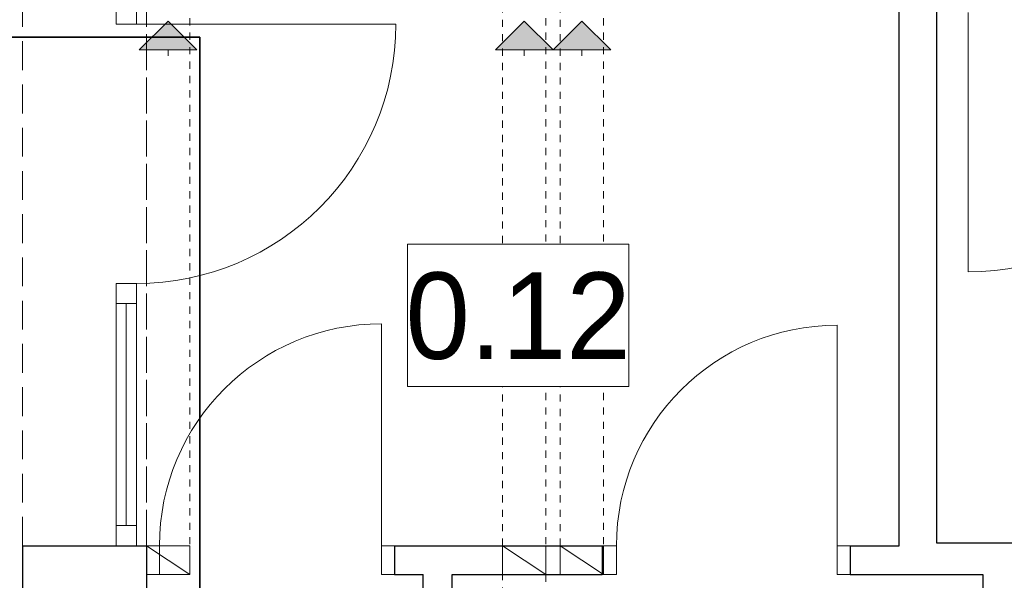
# Model space of a CAD drawing. Extents: x -438200 to -357500, y 15000 to 163871.
# Tile 30 of 148: x -420145 to -416730, y 34673 to 36618. Entities that reach past the tile are written whole.
import ezdxf
from ezdxf.lldxf.tags import DXFTag

# ---------------------------------------------------------------- set-up
doc = ezdxf.new("R2010")
doc.units = 0
doc.header["$MEASUREMENT"] = 0
doc.set_wipeout_variables(frame=1)
doc.linetypes.add('Hidden Line', pattern=[50, 25, -25])
doc.linetypes.add('Krawędzie ukryte', pattern=[150, 100, -50])
doc.layers.add('#podkład', color=252, linetype='Continuous')
doc.layers.add('Istniejące kominy', color=252, linetype='Continuous')
for name, color, linetype, lineweight in [('Arch drzwi_Nr_Pióra__10', 252, 'Continuous', 18), ('INWENT OPISY_Nr_Pióra__21', 252, 'Continuous', 9), ('INWENT. DRZWI_Nr_Pióra__5', 252, 'Continuous', 13), ('INWENT. OKNA_Nr_Pióra__5', 252, 'Continuous', 13), ('INWENT.ŚCIANY_Nr_Pióra__1', 252, 'Continuous', 25), ('Istniejące kominy_Nr_Pióra__21', 252, 'Continuous', 9), ('Istniejące stropy_Nr_Pióra__5', 252, 'Continuous', 13)]:
    doc.layers.add(name, color=color, linetype=linetype, lineweight=lineweight)
doc.layers.add('IS_Ciepła_woda', color=1, linetype='DASHDOT', true_color=0xff0000)
doc.styles.add('GENERATED_STYLE_3', font='txt')
tags = doc.linetypes.add('DASHDOT', pattern=[20, 10, -5, 0, -5]).pattern_tags.tags
tags[10:11] = [DXFTag(74, 4), DXFTag(75, 0), DXFTag(340, '0'), DXFTag(46, 0.0), DXFTag(50, 0.0), DXFTag(44, 0.0), DXFTag(45, 0.0)]
tags[8:9] = [DXFTag(74, 4), DXFTag(75, 0), DXFTag(340, '0'), DXFTag(46, 0.0), DXFTag(50, 0.0), DXFTag(44, 0.0), DXFTag(45, 0.0)]
tags[6:7] = [DXFTag(74, 4), DXFTag(75, 0), DXFTag(340, '0'), DXFTag(46, 0.0), DXFTag(50, 0.0), DXFTag(44, 0.0), DXFTag(45, 0.0)]
tags[4:5] = [DXFTag(74, 4), DXFTag(75, 0), DXFTag(340, '0'), DXFTag(46, 0.0), DXFTag(50, 0.0), DXFTag(44, 0.0), DXFTag(45, 0.0)]

# ---------------------------------------------------------------- blocks, each defined once
blk = doc.blocks.new('Linia_4', base_point=(-419629.9, 36612.6))
at = {"layer": 'Istniejące kominy_Nr_Pióra__21', "linetype": 'Continuous'}
blk.add_hatch(color=256, dxfattribs=at).paths.add_polyline_path([(-419629.9, 36612.6), (-419529.9, 36512.6), (-419729.9, 36512.6)], flags=0)
for p, q in [((-419629.9, 36612.6), (-419729.9, 36512.6)), ((-419629.9, 36612.6), (-419529.9, 36512.6)), ((-419529.9, 36512.6), (-419729.9, 36512.6)), ((-419629.9, 36512.6), (-419629.9, 36492.6))]:
    blk.add_line(p, q, dxfattribs=at)
blk = doc.blocks.new('Linia_5', base_point=(-418394.9, 36612.6))
at = {"layer": 'Istniejące kominy_Nr_Pióra__21', "linetype": 'Continuous'}
blk.add_hatch(color=256, dxfattribs=at).paths.add_polyline_path([(-418394.9, 36612.6), (-418294.9, 36512.6), (-418494.9, 36512.6)], flags=0)
for p, q in [((-418394.9, 36612.6), (-418494.9, 36512.6)), ((-418394.9, 36612.6), (-418294.9, 36512.6)), ((-418294.9, 36512.6), (-418494.9, 36512.6)), ((-418394.9, 36512.6), (-418394.9, 36492.6))]:
    blk.add_line(p, q, dxfattribs=at)
blk = doc.blocks.new('Linia_7', base_point=(-418194.9, 36612.6))
at = {"layer": 'Istniejące kominy_Nr_Pióra__21', "linetype": 'Continuous'}
blk.add_hatch(color=256, dxfattribs=at).paths.add_polyline_path([(-418194.9, 36612.6), (-418094.9, 36512.6), (-418294.9, 36512.6)], flags=0)
for p, q in [((-418194.9, 36612.6), (-418294.9, 36512.6)), ((-418194.9, 36612.6), (-418094.9, 36512.6)), ((-418094.9, 36512.6), (-418294.9, 36512.6)), ((-418194.9, 36512.6), (-418194.9, 36492.6))]:
    blk.add_line(p, q, dxfattribs=at)
blk = doc.blocks.new('parter')
at = {"layer": 'Arch drzwi_Nr_Pióra__10', "color": 252, "linetype": 'Continuous'}
blk.add_line((-416854.9, 36642.6), (-416854.9, 35742.6), dxfattribs=at)
blk.add_arc((-416854.9, 36642.6), 900, 270, 0, dxfattribs=at)
at = {"layer": 'INWENT. DRZWI_Nr_Pióra__5', "color": 252, "linetype": 'Continuous'}
for p, q in [((-418889.9, 34792.6), (-418889.9, 35562.6)), ((-417309.9, 34792.6), (-417309.9, 35557.6)), ((-419704.9, 34792.6), (-419659.9, 34792.6)), ((-419659.9, 34792.6), (-419659.9, 34692.6)), ((-418844.9, 34792.6), (-418889.9, 34792.6)), ((-418889.9, 34792.6), (-418889.9, 34692.6)), ((-418119.9, 34792.6), (-418074.9, 34792.6)), ((-418074.9, 34792.6), (-418074.9, 34692.6)), ((-417264.9, 34792.6), (-417309.9, 34792.6)), ((-417309.9, 34792.6), (-417309.9, 34692.6)), ((-419659.9, 34692.6), (-419704.9, 34692.6)), ((-418889.9, 34692.6), (-418844.9, 34692.6)), ((-418074.9, 34692.6), (-418119.9, 34692.6)), ((-417309.9, 34692.6), (-417264.9, 34692.6))]:
    blk.add_line(p, q, dxfattribs=at)
for centre, radius in [((-418889.9, 34792.6), 770), ((-417309.9, 34792.6), 765)]:
    blk.add_arc(centre, radius, 90, 180, dxfattribs=at)
at = {"layer": 'INWENT. OKNA_Nr_Pióra__5', "color": 252, "linetype": 'Continuous'}
for p, q in [((-419809.9, 36602.6), (-419809.9, 36672.6)), ((-419739.9, 36602.6), (-419739.9, 36672.6)), ((-419809.9, 36602.6), (-419739.9, 36602.6)), ((-418839.9, 36602.6), (-419739.9, 36602.6)), ((-419809.9, 34792.6), (-419809.9, 35702.6)), ((-419809.9, 35702.6), (-419739.9, 35702.6)), ((-419809.9, 35702.6), (-419739.9, 35702.6)), ((-419809.9, 35702.6), (-419739.9, 35702.6)), ((-419739.9, 34792.6), (-419739.9, 35702.6)), ((-419809.9, 35632.6), (-419739.9, 35632.6)), ((-419774.9, 34862.6), (-419774.9, 35632.6)), ((-419809.9, 34862.6), (-419739.9, 34862.6)), ((-419809.9, 34792.6), (-419739.9, 34792.6))]:
    blk.add_line(p, q, dxfattribs=at)
blk.add_arc((-419739.9, 36602.6), 900, 270, 0, dxfattribs=at)
at = {"layer": 'INWENT.ŚCIANY_Nr_Pióra__1', "color": 252, "linetype": 'Continuous'}
for p, q in [((-417094.9, 34792.6), (-417094.9, 36672.6)), ((-416964.9, 36672.6), (-416964.9, 34802.6)), ((-416964.9, 34802.6), (-416434.9, 34802.6)), ((-420134.9, 34792.6), (-419704.9, 34792.6)), ((-420134.9, 34792.6), (-420134.9, 34302.6)), ((-419704.9, 34792.6), (-419704.9, 34692.6)), ((-418844.9, 34792.6), (-418844.9, 34692.6)), ((-418844.9, 34792.6), (-418124.9, 34792.6)), ((-418124.9, 34792.6), (-418124.9, 34692.6)), ((-417264.9, 34792.6), (-417264.9, 34692.6)), ((-417264.9, 34792.6), (-417094.9, 34792.6)), ((-419704.9, 34692.6), (-419704.9, 33102.6)), ((-418844.9, 34692.6), (-418744.9, 34692.6)), ((-418744.9, 33102.6), (-418744.9, 34692.6)), ((-418644.9, 33122.6), (-418644.9, 34692.6)), ((-418644.9, 34692.6), (-418124.9, 34692.6)), ((-417264.9, 34692.6), (-416804.9, 34692.6)), ((-416804.9, 34692.6), (-416804.9, 34402.6))]:
    blk.add_line(p, q, dxfattribs=at)
at = {"layer": 'Istniejące kominy_Nr_Pióra__21', "color": 252, "linetype": 'Hidden Line'}
for p, q in [((-419704.9, 34792.6), (-419704.9, 36672.6)), ((-419554.9, 36672.6), (-419554.9, 34792.6)), ((-418469.9, 34792.6), (-418469.9, 36672.6)), ((-418319.9, 36672.6), (-418319.9, 34792.6)), ((-418269.9, 34792.6), (-418269.9, 36672.6)), ((-418119.9, 36672.6), (-418119.9, 34792.6)), ((-418469.9, 33122.6), (-418469.9, 34692.6)), ((-418319.9, 34692.6), (-418319.9, 33122.6))]:
    blk.add_line(p, q, dxfattribs=at)
at = {"layer": 'Istniejące kominy_Nr_Pióra__21', "color": 252, "linetype": 'Continuous'}
for p, q in [((-419704.9, 34792.6), (-419554.9, 34792.6)), ((-419704.9, 34692.6), (-419704.9, 34792.6)), ((-419704.9, 34792.6), (-419554.9, 34692.6)), ((-419554.9, 34792.6), (-419554.9, 34692.6)), ((-418469.9, 34792.6), (-418319.9, 34792.6)), ((-418469.9, 34692.6), (-418469.9, 34792.6)), ((-418469.9, 34792.6), (-418319.9, 34692.6)), ((-418319.9, 34792.6), (-418319.9, 34692.6)), ((-418269.9, 34792.6), (-418119.9, 34792.6)), ((-418269.9, 34692.6), (-418269.9, 34792.6)), ((-418269.9, 34792.6), (-418119.9, 34692.6)), ((-418119.9, 34792.6), (-418119.9, 34692.6)), ((-419554.9, 34692.6), (-419704.9, 34692.6)), ((-418319.9, 34692.6), (-418469.9, 34692.6)), ((-418119.9, 34692.6), (-418269.9, 34692.6))]:
    blk.add_line(p, q, dxfattribs=at)
at = {"layer": 'Istniejące stropy_Nr_Pióra__5', "color": 252, "linetype": 'Krawędzie ukryte'}
for p, q in [((-420134.9, 34792.6), (-420134.9, 36672.6)), ((-419704.9, 34792.6), (-419704.9, 36672.6))]:
    blk.add_line(p, q, dxfattribs=at)
at = {"layer": 'Istniejące kominy', "color": 252, "linetype": 'Continuous'}
for name, p in [('Linia_4', (-419629.9, 36612.6)), ('Linia_5', (-418394.9, 36612.6)), ('Linia_7', (-418194.9, 36612.6))]:
    blk.add_blockref(name, p, dxfattribs=at)
at = {"color": 252, "linetype": 'Continuous', "ltscale": 1679708.70854166}
blk.add_wipeout([(-418800.1, 35838.7), (-418032.1, 35838.7), (-418032.1, 35344.6), (-418800.1, 35344.6)], dxfattribs=at).dxf.layer = 'INWENT OPISY_Nr_Pióra__21'
at = {"layer": 'INWENT OPISY_Nr_Pióra__21', "color": 252, "linetype": 'Continuous', "flags": 128}
blk.add_lwpolyline([(-418800.1, 35838.7), (-418032.1, 35838.7), (-418032.1, 35344.6), (-418800.1, 35344.6)], close=True, dxfattribs=at)
at = {"layer": 'INWENT OPISY_Nr_Pióra__21', "color": 252, "linetype": 'Continuous', "insert": (-418416.1, 35436.5), "char_height": 300, "attachment_point": 8, "style": 'GENERATED_STYLE_3'}
blk.add_mtext('{0.12 }', dxfattribs=at)

msp = doc.modelspace()

# ---------------------------------------------------------------- block references
at = {"layer": '#podkład', "color": 3, "lineweight": 50}
msp.add_blockref('parter', (0, 0), dxfattribs=at)

# ---------------------------------------------------------------- next in the draw order: linework, layer by layer
at = {"layer": 'IS_Ciepła_woda', "color": 1, "lineweight": 35, "ltscale": 10}
for p, q in [((-427014.4, 36557.5), (-419519.9, 36557.5)), ((-419519.9, 36557.5), (-419519.9, 34614.6))]:
    msp.add_line(p, q, dxfattribs=at)

doc.saveas('drawing.dxf')
